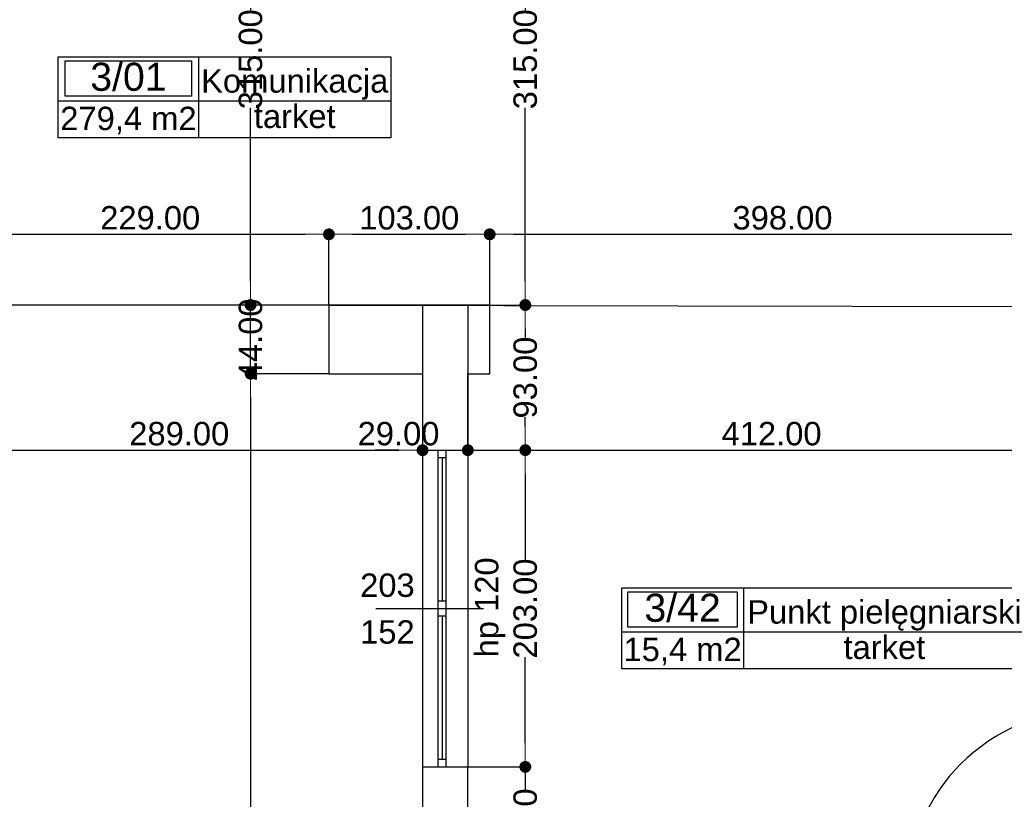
# Model space of a CAD drawing. Header units: millimetres. Extents: x -175445 to -20415, y -559200 to 231527.
# Tile 164 of 256: x -134202 to -127893, y -100134 to -95138. Entities that reach past the tile are written whole.
import ezdxf
from ezdxf.enums import TextEntityAlignment as Align

# ---------------------------------------------------------------- set-up
doc = ezdxf.new("R2010")
doc.units = ezdxf.units.MM
doc.header["$MEASUREMENT"] = 0
for name, color, linetype in [('Drzwi', 7, 'Continuous'), ('Linia', 7, 'Continuous'), ('Obiekt', 7, 'Continuous'), ('Okno', 7, 'Continuous'), ('Strefa', 7, 'Continuous'), ('Słup', 7, 'Continuous'), ('Wymiary', 63, 'Continuous'), ('Ściana', 7, 'Continuous')]:
    doc.layers.add(name, color=color, linetype=linetype)
doc.styles.add('Arial', font='txt')
doc.dimstyles.new('GENERATED_STYLE__1', dxfattribs={"dimtxt": 150, "dimasz": 152, "dimexe": 0.18, "dimexo": 0, "dimgap": 0.09, "dimtad": 1, "dimtih": 1, "dimtoh": 1, "dimlfac": 0.1, "dimzin": 0, "dimdsep": 46, "dimtxsty": 'Arial', "dimblk": 'ARROWHEAD_11', "dimblk1": 'ARROWHEAD_11', "dimblk2": 'ARROWHEAD_11', "dimcen": 0.09, "dimclrd": 114, "dimclre": 114, "dimclrt": 114, "dimazin": 0, "dimtfac": 1, "dimtdec": 4, "dimtmove": 0, "dimatfit": 3, "dimfxl": 1, "dimtolj": 1, "dimtzin": 0, "dimarcsym": 0})
doc.dimstyles.new('GENERATED_STYLE__3', dxfattribs={"dimtxt": 150, "dimasz": 152, "dimexe": 0.18, "dimexo": 0, "dimgap": 0.09, "dimtad": 1, "dimlfac": 0.1, "dimzin": 0, "dimdsep": 46, "dimtxsty": 'Arial', "dimblk": 'ARROWHEAD_11', "dimblk1": 'ARROWHEAD_11', "dimblk2": 'ARROWHEAD_11', "dimcen": 0.09, "dimclrd": 114, "dimclre": 114, "dimclrt": 114, "dimazin": 0, "dimtfac": 1, "dimtdec": 4, "dimtmove": 2, "dimatfit": 3, "dimfxl": 1, "dimtolj": 1, "dimtzin": 0, "dimarcsym": 0})

# ---------------------------------------------------------------- blocks, each defined once
blk = doc.blocks.new('Komunikacja_3_01_3', base_point=(-127363.2, 33257.1))
at = {"layer": 'Strefa'}
for p, q in [((-128261.8, 33539.9), (-126130.5, 33539.9)), ((-128261.8, 33021.4), (-128261.8, 33539.9)), ((-128216.8, 33514), (-127408.1, 33514)), ((-128216.8, 33287.7), (-128216.8, 33514)), ((-127408.1, 33514), (-127408.1, 33287.7)), ((-127363.2, 33539.9), (-127363.2, 33021.4)), ((-126130.5, 33539.9), (-126130.5, 33021.4)), ((-128261.8, 33257.1), (-126130.5, 33257.1)), ((-127408.1, 33287.7), (-128216.8, 33287.7)), ((-126130.5, 33021.4), (-128261.8, 33021.4))]:
    blk.add_line(p, q, dxfattribs=at)
at = {"layer": 'Strefa', "style": 'Arial'}
for tag, height, p in [('ROOM_NUMBER', 180, (-127812.5, 33412)), ('ROOM_NAME', 150, (-126746.9, 33385.5)), ('floor_f', 150, (-126746.9, 33158.4)), ('ROOM_CALC_AREA', 150, (-127812.5, 33145))]:
    blk.add_attdef(tag, text='', height=height, dxfattribs=at).set_placement(p, align=Align.MIDDLE_CENTER)
blk = doc.blocks.new('Punkt pielęgniarski_3_42_44', base_point=(-123872.4, 29854.3))
at = {"layer": 'Strefa'}
for p, q in [((-124651.5, 30137.2), (-122065.2, 30137.2)), ((-124651.5, 29618.6), (-124651.5, 30137.2)), ((-124612.5, 30111.2), (-123911.4, 30111.2)), ((-124612.5, 29884.9), (-124612.5, 30111.2)), ((-123911.4, 30111.2), (-123911.4, 29884.9)), ((-123872.4, 30137.2), (-123872.4, 29618.6)), ((-122065.2, 30137.2), (-122065.2, 29618.6)), ((-124651.5, 29854.3), (-122065.2, 29854.3)), ((-123911.4, 29884.9), (-124612.5, 29884.9)), ((-122065.2, 29618.6), (-124651.5, 29618.6))]:
    blk.add_line(p, q, dxfattribs=at)
at = {"layer": 'Strefa', "style": 'Arial'}
for tag, height, p in [('ROOM_NUMBER', 180, (-124261.9, 30009.3)), ('ROOM_NAME', 150, (-122968.8, 29982.7)), ('floor_f', 150, (-122968.8, 29755.6)), ('ROOM_CALC_AREA', 150, (-124261.9, 29742.3))]:
    blk.add_attdef(tag, text='', height=height, dxfattribs=at).set_placement(p, align=Align.MIDDLE_CENTER)
blk = doc.blocks.new('ARROWHEAD_11')
at = {"color": 0, "linetype": 'Continuous', "lineweight": 0}
blk.add_line((0, 0), (-1, 0), dxfattribs=at)
at = {"color": 0, "linetype": 'Continuous', "lineweight": 0, "const_width": 0.25, "flags": 128}
blk.add_lwpolyline([(-0.125, 0, 1), (0.125, 0, 1)], format="xyb", close=True, dxfattribs=at)
blk = doc.blocks.new('*D3410')
at = {"layer": 'Defpoints', "color": 0}
for p in [(-132722.5, -97406.6), (-132220.7, -97406.6), (-132220.7, -104176.6)]:
    blk.add_point(p, dxfattribs=at)
at = {"layer": 'Wymiary', "color": 114, "lineweight": -2}
for p, q in [((-132220.7, -97406.6), (-132722.7, -97406.6)), ((-132722.5, -97558.6), (-132722.5, -100480)), ((-132722.5, -104024.6), (-132722.5, -101103.2)), ((-132220.7, -104176.6), (-132722.7, -104176.6))]:
    blk.add_line(p, q, dxfattribs=at)
at = {"layer": 'Wymiary', "color": 114, "lineweight": -2, "xscale": 152, "yscale": 152, "zscale": 152}
for p, rotation in [((-132722.5, -97406.6), 90), ((-132722.5, -104176.6), 270)]:
    blk.add_blockref('ARROWHEAD_11', p, dxfattribs=dict(at, rotation=rotation))
at = {"layer": 'Wymiary', "color": 114, "lineweight": 13, "insert": (-132722.5, -100791.6), "char_height": 150, "attachment_point": 5, "rotation": 90, "style": 'Arial'}
blk.add_mtext('\\A1;677.00', dxfattribs=at)
blk = doc.blocks.new('*D3411')
at = {"layer": 'Defpoints', "color": 0}
for p in [(-132722.5, -96966.6), (-132220.7, -96966.6), (-132220.7, -97406.6)]:
    blk.add_point(p, dxfattribs=at)
at = {"layer": 'Wymiary', "color": 114, "lineweight": -2}
for p, q in [((-132722.5, -96814.6), (-132722.5, -96662.6)), ((-132220.7, -96966.6), (-132722.7, -96966.6)), ((-132722.5, -97406.6), (-132722.5, -96966.6)), ((-132220.7, -97406.6), (-132722.7, -97406.6)), ((-132722.5, -97558.6), (-132722.5, -97710.6))]:
    blk.add_line(p, q, dxfattribs=at)
at = {"layer": 'Wymiary', "color": 114, "lineweight": -2, "xscale": 152, "yscale": 152, "zscale": 152}
for p, rotation in [((-132722.5, -96966.6), 270), ((-132722.5, -97406.6), 90)]:
    blk.add_blockref('ARROWHEAD_11', p, dxfattribs=dict(at, rotation=rotation))
at = {"layer": 'Wymiary', "color": 114, "lineweight": 13, "insert": (-132722.5, -97186.6), "char_height": 150, "attachment_point": 5, "rotation": 90, "style": 'Arial'}
blk.add_mtext('\\A1;44.00', dxfattribs=at)
blk = doc.blocks.new('*D3412')
at = {"layer": 'Defpoints', "color": 0}
for p in [(-132722.5, -93816.6), (-132220.7, -93816.6), (-132220.7, -96966.6)]:
    blk.add_point(p, dxfattribs=at)
at = {"layer": 'Wymiary', "color": 114, "lineweight": -2}
for p, q in [((-132220.7, -93816.6), (-132722.7, -93816.6)), ((-132722.5, -93968.6), (-132722.5, -95080.5)), ((-132722.5, -96814.6), (-132722.5, -95702.7)), ((-132220.7, -96966.6), (-132722.7, -96966.6))]:
    blk.add_line(p, q, dxfattribs=at)
at = {"layer": 'Wymiary', "color": 114, "lineweight": -2, "xscale": 152, "yscale": 152, "zscale": 152}
for p, rotation in [((-132722.5, -93816.6), 90), ((-132722.5, -96966.6), 270)]:
    blk.add_blockref('ARROWHEAD_11', p, dxfattribs=dict(at, rotation=rotation))
at = {"layer": 'Wymiary', "color": 114, "lineweight": 13, "insert": (-132722.5, -95391.6), "char_height": 150, "attachment_point": 5, "rotation": 90, "style": 'Arial'}
blk.add_mtext('\\A1;315.00', dxfattribs=at)
blk = doc.blocks.new('*D3583')
at = {"layer": 'Defpoints', "color": 0}
for p in [(-132220.7, -96513.6), (-134510.7, -96966.6), (-132220.7, -96966.6)]:
    blk.add_point(p, dxfattribs=at)
at = {"layer": 'Wymiary', "color": 114, "lineweight": -2}
for p, q in [((-134510.7, -96966.6), (-134510.7, -96513.5)), ((-134358.7, -96513.6), (-132372.7, -96513.6)), ((-132220.7, -96966.6), (-132220.7, -96513.5))]:
    blk.add_line(p, q, dxfattribs=at)
at = {"layer": 'Wymiary', "color": 114, "lineweight": -2, "xscale": 152, "yscale": 152, "zscale": 152, "rotation": 180}
blk.add_blockref('ARROWHEAD_11', (-134510.7, -96513.6), dxfattribs=at)
at = {"layer": 'Wymiary', "color": 114, "lineweight": -2, "xscale": 152, "yscale": 152, "zscale": 152}
blk.add_blockref('ARROWHEAD_11', (-132220.7, -96513.6), dxfattribs=at)
at = {"layer": 'Wymiary', "color": 114, "lineweight": 13, "insert": (-133365.7, -96408.6), "char_height": 150, "attachment_point": 5, "style": 'Arial'}
blk.add_mtext('\\A1;229.00', dxfattribs=at)
blk = doc.blocks.new('*D3584')
at = {"layer": 'Defpoints', "color": 0}
for p in [(-131190.7, -96513.6), (-132220.7, -96966.6), (-131190.7, -96966.6)]:
    blk.add_point(p, dxfattribs=at)
at = {"layer": 'Wymiary', "color": 114, "lineweight": -2}
for p, q in [((-132220.7, -96966.6), (-132220.7, -96513.5)), ((-132068.7, -96513.6), (-131342.7, -96513.6)), ((-131190.7, -96966.6), (-131190.7, -96513.5))]:
    blk.add_line(p, q, dxfattribs=at)
at = {"layer": 'Wymiary', "color": 114, "lineweight": -2, "xscale": 152, "yscale": 152, "zscale": 152, "rotation": 180}
blk.add_blockref('ARROWHEAD_11', (-132220.7, -96513.6), dxfattribs=at)
at = {"layer": 'Wymiary', "color": 114, "lineweight": -2, "xscale": 152, "yscale": 152, "zscale": 152}
blk.add_blockref('ARROWHEAD_11', (-131190.7, -96513.6), dxfattribs=at)
at = {"layer": 'Wymiary', "color": 114, "lineweight": 13, "insert": (-131705.7, -96408.6), "char_height": 150, "attachment_point": 5, "style": 'Arial'}
blk.add_mtext('\\A1;103.00', dxfattribs=at)
blk = doc.blocks.new('*D3585')
at = {"layer": 'Defpoints', "color": 0}
for p in [(-127210.7, -96513.6), (-131190.7, -96966.6), (-127210.7, -96976.6)]:
    blk.add_point(p, dxfattribs=at)
at = {"layer": 'Wymiary', "color": 114, "lineweight": -2}
for p, q in [((-131190.7, -96966.6), (-131190.7, -96513.5)), ((-131038.7, -96513.6), (-127362.7, -96513.6)), ((-127210.7, -96976.6), (-127210.7, -96513.5))]:
    blk.add_line(p, q, dxfattribs=at)
at = {"layer": 'Wymiary', "color": 114, "lineweight": -2, "xscale": 152, "yscale": 152, "zscale": 152, "rotation": 180}
blk.add_blockref('ARROWHEAD_11', (-131190.7, -96513.6), dxfattribs=at)
at = {"layer": 'Wymiary', "color": 114, "lineweight": -2, "xscale": 152, "yscale": 152, "zscale": 152}
blk.add_blockref('ARROWHEAD_11', (-127210.7, -96513.6), dxfattribs=at)
at = {"layer": 'Wymiary', "color": 114, "lineweight": 13, "insert": (-129314.6, -96408.6), "char_height": 150, "attachment_point": 5, "style": 'Arial'}
blk.add_mtext('\\A1;398.00', dxfattribs=at)
blk = doc.blocks.new('*D3617')
at = {"layer": 'Defpoints', "color": 0}
for p in [(-134510.7, -96966.6), (-131620.7, -96966.6), (-131620.7, -97896.9)]:
    blk.add_point(p, dxfattribs=at)
at = {"layer": 'Wymiary', "color": 114, "lineweight": -2}
for p, q in [((-134510.7, -96966.6), (-134510.7, -97897.1)), ((-131620.7, -96966.6), (-131620.7, -97897.1)), ((-134358.7, -97896.9), (-131772.7, -97896.9))]:
    blk.add_line(p, q, dxfattribs=at)
at = {"layer": 'Wymiary', "color": 114, "lineweight": -2, "xscale": 152, "yscale": 152, "zscale": 152, "rotation": 180}
blk.add_blockref('ARROWHEAD_11', (-134510.7, -97896.9), dxfattribs=at)
at = {"layer": 'Wymiary', "color": 114, "lineweight": -2, "xscale": 152, "yscale": 152, "zscale": 152}
blk.add_blockref('ARROWHEAD_11', (-131620.7, -97896.9), dxfattribs=at)
at = {"layer": 'Wymiary', "color": 114, "lineweight": 13, "insert": (-133179.6, -97791.9), "char_height": 150, "attachment_point": 5, "style": 'Arial'}
blk.add_mtext('\\A1;289.00', dxfattribs=at)
blk = doc.blocks.new('*D3618')
at = {"layer": 'Defpoints', "color": 0}
for p in [(-131620.7, -96966.6), (-131330.7, -96966.6), (-131330.7, -97896.9)]:
    blk.add_point(p, dxfattribs=at)
at = {"layer": 'Wymiary', "color": 114, "lineweight": -2}
for p, q in [((-131620.7, -96966.6), (-131620.7, -97897.1)), ((-131330.7, -96966.6), (-131330.7, -97897.1)), ((-131772.7, -97896.9), (-131924.7, -97896.9)), ((-131620.7, -97896.9), (-131330.7, -97896.9)), ((-131178.7, -97896.9), (-131026.7, -97896.9))]:
    blk.add_line(p, q, dxfattribs=at)
at = {"layer": 'Wymiary', "color": 114, "lineweight": -2, "xscale": 152, "yscale": 152, "zscale": 152}
blk.add_blockref('ARROWHEAD_11', (-131620.7, -97896.9), dxfattribs=at)
at = {"layer": 'Wymiary', "color": 114, "lineweight": -2, "xscale": 152, "yscale": 152, "zscale": 152, "rotation": 180}
blk.add_blockref('ARROWHEAD_11', (-131330.7, -97896.9), dxfattribs=at)
at = {"layer": 'Wymiary', "color": 114, "lineweight": 13, "insert": (-131774.6, -97791.9), "char_height": 150, "attachment_point": 5, "style": 'Arial'}
blk.add_mtext('\\A1;29.00', dxfattribs=at)
blk = doc.blocks.new('*D3619')
at = {"layer": 'Defpoints', "color": 0}
for p in [(-131330.7, -96966.6), (-127210.7, -97896.9), (-127210.7, -98851.6)]:
    blk.add_point(p, dxfattribs=at)
at = {"layer": 'Wymiary', "color": 114, "lineweight": -2}
for p, q in [((-131330.7, -96966.6), (-131330.7, -97897.1)), ((-131178.7, -97896.9), (-127362.7, -97896.9)), ((-127210.7, -98851.6), (-127210.7, -97896.7))]:
    blk.add_line(p, q, dxfattribs=at)
at = {"layer": 'Wymiary', "color": 114, "lineweight": -2, "xscale": 152, "yscale": 152, "zscale": 152, "rotation": 180}
blk.add_blockref('ARROWHEAD_11', (-131330.7, -97896.9), dxfattribs=at)
at = {"layer": 'Wymiary', "color": 114, "lineweight": -2, "xscale": 152, "yscale": 152, "zscale": 152}
blk.add_blockref('ARROWHEAD_11', (-127210.7, -97896.9), dxfattribs=at)
at = {"layer": 'Wymiary', "color": 114, "lineweight": 13, "insert": (-129384.6, -97791.9), "char_height": 150, "attachment_point": 5, "style": 'Arial'}
blk.add_mtext('\\A1;412.00', dxfattribs=at)
blk = doc.blocks.new('*D3638')
at = {"layer": 'Defpoints', "color": 0}
for p in [(-131330.7, -99926.6), (-130962.3, -99926.6), (-131330.7, -100726.6)]:
    blk.add_point(p, dxfattribs=at)
at = {"layer": 'Wymiary', "color": 114, "lineweight": -2}
for p, q in [((-130962.3, -99774.6), (-130962.3, -99622.6)), ((-131330.7, -99926.6), (-130962.1, -99926.6)), ((-130962.3, -99926.6), (-130962.3, -100073.6)), ((-130962.3, -100726.6), (-130962.3, -100579.6)), ((-131330.7, -100726.6), (-130962.1, -100726.6)), ((-130962.3, -100878.6), (-130962.3, -101030.6))]:
    blk.add_line(p, q, dxfattribs=at)
at = {"layer": 'Wymiary', "color": 114, "lineweight": -2, "xscale": 152, "yscale": 152, "zscale": 152}
for p, rotation in [((-130962.3, -99926.6), 270), ((-130962.3, -100726.6), 90)]:
    blk.add_blockref('ARROWHEAD_11', p, dxfattribs=dict(at, rotation=rotation))
at = {"layer": 'Wymiary', "color": 114, "lineweight": 13, "insert": (-130962.3, -100326.6), "char_height": 150, "attachment_point": 5, "rotation": 90, "style": 'Arial'}
blk.add_mtext('\\A1;80.00', dxfattribs=at)
blk = doc.blocks.new('*D3639')
at = {"layer": 'Defpoints', "color": 0}
for p in [(-131470.7, -97896.6), (-130962.3, -97896.6), (-131330.7, -99926.6)]:
    blk.add_point(p, dxfattribs=at)
at = {"layer": 'Wymiary', "color": 114, "lineweight": -2}
for p, q in [((-131470.7, -97896.6), (-130962.1, -97896.6)), ((-130962.3, -98048.6), (-130962.3, -98599.1)), ((-130962.3, -99774.6), (-130962.3, -99224.1)), ((-131330.7, -99926.6), (-130962.1, -99926.6))]:
    blk.add_line(p, q, dxfattribs=at)
at = {"layer": 'Wymiary', "color": 114, "lineweight": -2, "xscale": 152, "yscale": 152, "zscale": 152}
for p, rotation in [((-130962.3, -97896.6), 90), ((-130962.3, -99926.6), 270)]:
    blk.add_blockref('ARROWHEAD_11', p, dxfattribs=dict(at, rotation=rotation))
at = {"layer": 'Wymiary', "color": 114, "lineweight": 13, "insert": (-130962.3, -98911.6), "char_height": 150, "attachment_point": 5, "rotation": 90, "style": 'Arial'}
blk.add_mtext('\\A1;203.00', dxfattribs=at)
blk = doc.blocks.new('*D3640')
at = {"layer": 'Defpoints', "color": 0}
for p in [(-131330.7, -96966.6), (-130962.3, -96966.6), (-131470.7, -97896.6)]:
    blk.add_point(p, dxfattribs=at)
at = {"layer": 'Wymiary', "color": 114, "lineweight": -2}
for p, q in [((-131330.7, -96966.6), (-130962.1, -96966.6)), ((-130962.3, -97118.6), (-130962.3, -97178.7)), ((-130962.3, -97744.6), (-130962.3, -97684.5)), ((-131470.7, -97896.6), (-130962.1, -97896.6))]:
    blk.add_line(p, q, dxfattribs=at)
at = {"layer": 'Wymiary', "color": 114, "lineweight": -2, "xscale": 152, "yscale": 152, "zscale": 152}
for p, rotation in [((-130962.3, -96966.6), 90), ((-130962.3, -97896.6), 270)]:
    blk.add_blockref('ARROWHEAD_11', p, dxfattribs=dict(at, rotation=rotation))
at = {"layer": 'Wymiary', "color": 114, "lineweight": 13, "insert": (-130962.3, -97431.6), "char_height": 150, "attachment_point": 5, "rotation": 90, "style": 'Arial'}
blk.add_mtext('\\A1;93.00', dxfattribs=at)
blk = doc.blocks.new('*D3641')
at = {"layer": 'Defpoints', "color": 0}
for p in [(-130962.3, -93816.6), (-129340.7, -93816.6), (-131330.7, -96966.6)]:
    blk.add_point(p, dxfattribs=at)
at = {"layer": 'Wymiary', "color": 114, "lineweight": -2}
for p, q in [((-129340.7, -93816.6), (-130962.5, -93816.6)), ((-130962.3, -93968.6), (-130962.3, -95080.5)), ((-130962.3, -96814.6), (-130962.3, -95702.7)), ((-131330.7, -96966.6), (-130962.1, -96966.6))]:
    blk.add_line(p, q, dxfattribs=at)
at = {"layer": 'Wymiary', "color": 114, "lineweight": -2, "xscale": 152, "yscale": 152, "zscale": 152}
for p, rotation in [((-130962.3, -93816.6), 90), ((-130962.3, -96966.6), 270)]:
    blk.add_blockref('ARROWHEAD_11', p, dxfattribs=dict(at, rotation=rotation))
at = {"layer": 'Wymiary', "color": 114, "lineweight": 13, "insert": (-130962.3, -95391.6), "char_height": 150, "attachment_point": 5, "rotation": 90, "style": 'Arial'}
blk.add_mtext('\\A1;315.00', dxfattribs=at)

msp = doc.modelspace()

# ---------------------------------------------------------------- linework, layer by layer
at = {"layer": 'Drzwi'}
msp.add_arc((-127350.722, -100726.604), 1160, 90, 180, dxfattribs=at)
at = {"layer": 'Linia'}
for q in [(-134510.722, -96966.604), (-126950.722, -96976.604)]:
    msp.add_line((-132220.722, -96966.604), q, dxfattribs=at)
at = {"layer": 'Obiekt'}
msp.add_line((-131920.722, -98911.604), (-131230.722, -98911.604), dxfattribs=at)
at = {"layer": 'Okno'}
for p, q in [((-131620.722, -97896.604), (-131620.722, -99926.604)), ((-131520.722, -97946.604), (-131520.722, -97896.604)), ((-131520.722, -97896.604), (-131470.722, -97896.604)), ((-131470.722, -97896.604), (-131470.722, -97946.604)), ((-131330.722, -97896.604), (-131330.722, -99926.604)), ((-131470.722, -97946.604), (-131520.722, -97946.604)), ((-131520.722, -98861.604), (-131520.722, -97946.604)), ((-131495.722, -97946.604), (-131495.722, -98861.604)), ((-131470.722, -97946.604), (-131470.722, -98861.604)), ((-131520.722, -98911.604), (-131520.722, -98861.604)), ((-131520.722, -98861.604), (-131470.722, -98861.604)), ((-131520.722, -98961.604), (-131520.722, -98911.604)), ((-131470.722, -98861.604), (-131470.722, -98911.604)), ((-131470.722, -98911.604), (-131470.722, -98961.604)), ((-131470.722, -98961.604), (-131520.722, -98961.604)), ((-131520.722, -99876.604), (-131520.722, -98961.604)), ((-131495.722, -98961.604), (-131495.722, -99876.604)), ((-131470.722, -98961.604), (-131470.722, -99876.604)), ((-131520.722, -99926.604), (-131520.722, -99876.604)), ((-131520.722, -99876.604), (-131470.722, -99876.604)), ((-131520.722, -99926.604), (-131470.722, -99926.604)), ((-131470.722, -99876.604), (-131470.722, -99926.604))]:
    msp.add_line(p, q, dxfattribs=at)
at = {"layer": 'Słup'}
for p, q in [((-131620.722, -96966.604), (-132220.722, -96966.604)), ((-132220.722, -96966.604), (-132220.722, -97406.604)), ((-131330.722, -96966.604), (-131620.722, -96966.604)), ((-131190.722, -96966.604), (-131330.722, -96966.604)), ((-131190.722, -97406.604), (-131190.722, -96966.604)), ((-132220.722, -97406.604), (-131620.722, -97406.604)), ((-131330.722, -97406.604), (-131190.722, -97406.604))]:
    msp.add_line(p, q, dxfattribs=at)
at = {"layer": 'Ściana'}
for p, q in [((-131620.722, -97896.604), (-131520.722, -97896.604)), ((-131520.722, -97896.604), (-131470.722, -97896.604)), ((-131470.722, -97896.604), (-131330.722, -97896.604)), ((-131620.722, -99926.604), (-131520.722, -99926.604)), ((-131520.722, -99926.604), (-131470.722, -99926.604)), ((-131470.722, -99926.604), (-131330.722, -99926.604))]:
    msp.add_line(p, q, dxfattribs=at)
at = {"layer": 'Ściana', "flags": 128}
for points in [[(-131620.722, -97406.604), (-131620.722, -97896.604)], [(-131330.722, -97896.604), (-131330.722, -97406.604)], [(-131620.722, -99926.604), (-131620.722, -104176.604)], [(-131330.722, -100726.604), (-131330.722, -99926.604)]]:
    msp.add_lwpolyline(points, dxfattribs=at)

# ---------------------------------------------------------------- block references
at = {"layer": 'Strefa'}
ref = msp.add_blockref('Komunikacja_3_01_3', (-133055.937, -95658.82), dxfattribs=at)
ref.add_attrib('ROOM_NAME', 'Komunikacja', dxfattribs={"color": 7, "height": 150, "style": 'Arial'}).set_placement((-132439.613, -95530.419), align=Align.MIDDLE_CENTER)
ref.add_attrib('ROOM_NUMBER', '3/01', dxfattribs={"color": 7, "height": 180, "style": 'Arial'}).set_placement((-133505.217, -95503.872), align=Align.MIDDLE_CENTER)
ref.add_attrib('ROOM_CALC_AREA', '279,4 m2', dxfattribs={"color": 7, "height": 150, "style": 'Arial'}).set_placement((-133505.217, -95770.874), align=Align.MIDDLE_CENTER)
ref.add_attrib('floor_f', 'tarket', dxfattribs={"color": 7, "height": 150, "style": 'Arial'}).set_placement((-132439.613, -95757.502), align=Align.MIDDLE_CENTER)
ref = msp.add_blockref('Punkt pielęgniarski_3_42_44', (-129565.159, -99061.581), dxfattribs=at)
ref.add_attrib('ROOM_NAME', 'Punkt pielęgniarski', dxfattribs={"color": 7, "height": 150, "style": 'Arial'}).set_placement((-128661.557, -98933.18), align=Align.MIDDLE_CENTER)
ref.add_attrib('ROOM_NUMBER', '3/42', dxfattribs={"color": 7, "height": 180, "style": 'Arial'}).set_placement((-129954.679, -98906.633), align=Align.MIDDLE_CENTER)
ref.add_attrib('ROOM_CALC_AREA', '15,4 m2', dxfattribs={"color": 7, "height": 150, "style": 'Arial'}).set_placement((-129954.679, -99173.635), align=Align.MIDDLE_CENTER)
ref.add_attrib('floor_f', 'tarket', dxfattribs={"color": 7, "height": 150, "style": 'Arial'}).set_placement((-128661.557, -99160.263), align=Align.MIDDLE_CENTER)

# ---------------------------------------------------------------- texts
at = {"layer": 'Obiekt', "insert": (-131089.888, -99224.976), "char_height": 150, "attachment_point": 7, "rotation": 90, "style": 'Arial'}
msp.add_mtext('\\A1;{\\fArial|b0|i0|c238|p38;hp 120}', dxfattribs=at)
at = {"layer": 'Obiekt', "char_height": 150, "attachment_point": 7, "style": 'Arial'}
for s, insert in [('\\A1;{\\fArial|b0|i0|c238|p38;203}', (-132020.722, -98839.175)), ('\\A1;{\\fArial|b0|i0|c238|p38;152}', (-132020.722, -99139.072))]:
    msp.add_mtext(s, dxfattribs=dict(at, insert=insert))

# ---------------------------------------------------------------- dimensions: what is measured, and where the dimension line sits
at = {"layer": 'Wymiary', "color": 114, "lineweight": 13}
for base, p1, p2, picture, middle in [((-132722.512, -93816.604), (-132220.722, -96966.604), (-132220.722, -93816.604), '*D3412', (-132722.512, -95391.604)), ((-130962.292, -93816.604), (-131330.722, -96966.604), (-129340.722, -93816.604), '*D3641', (-130962.292, -95391.604)), ((-132722.512, -96966.604), (-132220.722, -97406.604), (-132220.722, -96966.604), '*D3411', (-132722.512, -97186.604)), ((-130962.292, -96966.604), (-131470.722, -97896.604), (-131330.722, -96966.604), '*D3640', (-130962.292, -97431.604)), ((-132722.512, -97406.604), (-132220.722, -104176.604), (-132220.722, -97406.604), '*D3410', (-132722.512, -100791.604)), ((-130962.292, -97896.604), (-131330.722, -99926.604), (-131470.722, -97896.604), '*D3639', (-130962.292, -98911.604)), ((-130962.292, -99926.604), (-131330.722, -100726.604), (-131330.722, -99926.604), '*D3638', (-130962.292, -100326.604))]:
    dim = msp.add_linear_dim(base=base, p1=p1, p2=p2, angle=90, dimstyle='GENERATED_STYLE__1', dxfattribs=at)
    dim.commit()
    dim.dimension.update_dxf_attribs({"geometry": picture, "text_midpoint": middle, "dimtype": 160, "text_rotation": 90})
for base, p1, p2, picture, middle in [((-132220.722, -96513.632), (-134510.722, -96966.604), (-132220.722, -96966.604), '*D3583', (-133365.722, -96408.632)), ((-131190.722, -96513.632), (-132220.722, -96966.604), (-131190.722, -96966.604), '*D3584', (-131705.722, -96408.632)), ((-127210.722, -96513.632), (-131190.722, -96966.604), (-127210.722, -96976.604), '*D3585', (-129314.551, -96408.632)), ((-131620.722, -97896.917), (-134510.722, -96966.604), (-131620.722, -96966.604), '*D3617', (-133179.551, -97791.917)), ((-131330.722, -97896.917), (-131620.722, -96966.604), (-131330.722, -96966.604), '*D3618', (-131774.551, -97791.917)), ((-127210.722, -97896.917), (-131330.722, -96966.604), (-127210.722, -98851.604), '*D3619', (-129384.551, -97791.917))]:
    dim = msp.add_linear_dim(base=base, p1=p1, p2=p2, dimstyle='GENERATED_STYLE__3', dxfattribs=at)
    dim.commit()
    dim.dimension.update_dxf_attribs({"geometry": picture, "text_midpoint": middle, "dimtype": 160})

doc.saveas('drawing.dxf')
